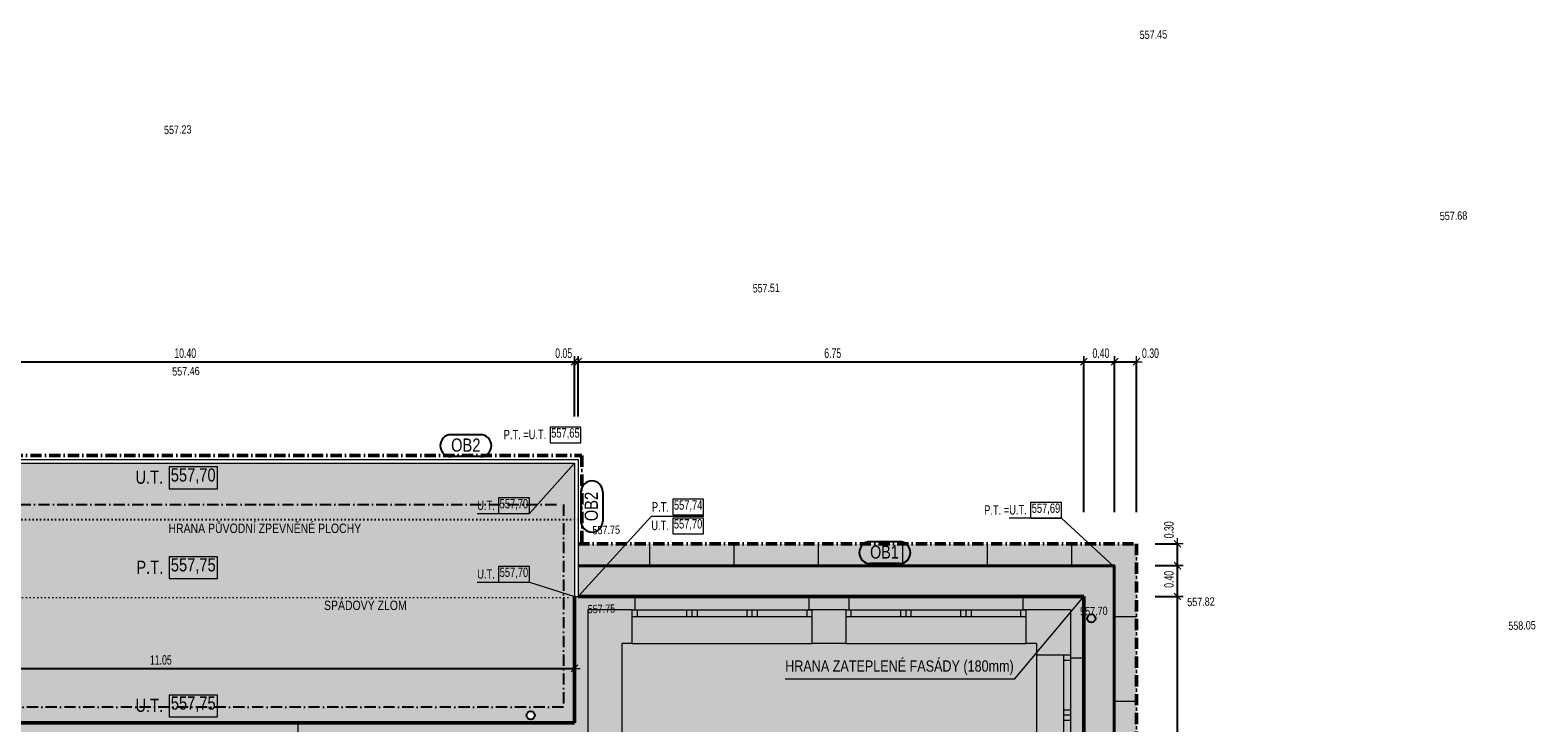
# Model space of a CAD drawing. Header units: millimetres. Extents: x -28796 to 31312, y -74786 to -35761.
# Tile 60 of 60: x 9743 to 29837, y -46977 to -37747. Entities that reach past the tile are written whole.
import ezdxf

# ---------------------------------------------------------------- set-up
doc = ezdxf.new("R2010")
doc.units = ezdxf.units.MM
doc.header["$PDMODE"] = 65
for name, pattern in [('Carkovana 2x_1', [200, 150, -50]), ('Cerchovana_1', [250, 150, -50, 0, -50]), ('JIS_08_37_1', [50, 0, -50])]:
    doc.linetypes.add(name, pattern=pattern)
for name, color, linetype, lineweight in [('XR$1$1.NP - STÁVAJÍCÍ_1', 7, 'Continuous', 25), ('XR$10$VÝŠKY TERÉNU - NÁVRH_1', 7, 'Continuous', 25), ('XR$2$OKNA + IZOLANT_1', 7, 'Continuous', 25), ('XR$3$1.NP - NÁVRH_1', 7, 'Continuous', 25), ('XR$4$ZPEVNĚNÉ PLOCHY_1', 7, 'Continuous', 25), ('XR$6$FILING - STAVBA_1', 7, 'Continuous', 25), ('XR$8$KOTY_1', 7, 'Continuous', 25), ('XR$9$VÝŠKY - ZAMĚŘENÍ_1', 7, 'Continuous', 25)]:
    doc.layers.add(name, color=color, linetype=linetype, lineweight=lineweight)
doc.styles.add('ARIAL', font='ARIAL.TTF')
doc.styles.add('ARIALNARROW', font='ARIALN.TTF')
doc.dimstyles.new('DIMSTYLE_8', dxfattribs={"dimtxt": 125, "dimasz": 150, "dimexe": 0, "dimexo": 0, "dimgap": 62.5, "dimtad": 2, "dimlfac": 0.001, "dimrnd": 0.05, "dimzin": 4, "dimdsep": 46, "dimtxsty": 'ARIALNARROW', "dimblk1": 'ALL_ML_STRICH', "dimblk2": 'ALL_ML_STRICH', "dimsah": 1, "dimcen": 0, "dimclrd": 6, "dimclre": 6, "dimclrt": 6, "dimadec": 0, "dimazin": 0, "dimtfac": 1, "dimtdec": 0, "dimtix": 1, "dimtmove": 2, "dimatfit": 3, "dimfxl": 0, "dimtzin": 0, "dimlwd": 0, "dimlwe": 18, "dimarcsym": 0})
doc.dimstyles.new('DIMSTYLE_9', dxfattribs={"dimtxt": 125, "dimasz": 150, "dimexe": 0, "dimexo": 0, "dimgap": 62.5, "dimtad": 2, "dimlfac": 0.001, "dimrnd": 0.05, "dimzin": 4, "dimdsep": 46, "dimtxsty": 'ARIALNARROW', "dimblk1": 'ALL_ML_STRICH', "dimblk2": 'ALL_ML_STRICH', "dimsah": 1, "dimcen": 0, "dimclrd": 6, "dimclre": 6, "dimclrt": 6, "dimadec": 0, "dimazin": 0, "dimtfac": 1, "dimtdec": 0, "dimtix": 1, "dimtmove": 2, "dimatfit": 3, "dimfxl": 0, "dimtvp": 1.2, "dimtzin": 0, "dimlwd": 0, "dimlwe": 18, "dimarcsym": 0})

# ---------------------------------------------------------------- blocks, each defined once
blk = doc.blocks.new('KOMPLEXNÍ OBJEKT_16')
at = {"layer": 'XR$2$OKNA + IZOLANT_1', "color": 7, "linetype": 'Continuous', "lineweight": 13}
for p, q in [((13317, -47157), (13317, -46977)), ((13277, -47157), (13317, -47157))]:
    blk.add_line(p, q, dxfattribs=at)
blk = doc.blocks.new('KOMPLEXNÍ OBJEKT_18')
at = {"layer": 'XR$2$OKNA + IZOLANT_1', "color": 7, "linetype": 'Continuous', "lineweight": 13}
for p, q in [((17807, -45472), (17807, -45292)), ((17767, -45472), (17807, -45472))]:
    blk.add_line(p, q, dxfattribs=at)
blk = doc.blocks.new('KOMPLEXNÍ OBJEKT_19')
at = {"layer": 'XR$2$OKNA + IZOLANT_1', "color": 7, "linetype": 'Continuous', "lineweight": 13}
for p, q in [((20127, -45472), (20127, -45292)), ((20167, -45472), (20127, -45472))]:
    blk.add_line(p, q, dxfattribs=at)
blk = doc.blocks.new('KOMPLEXNÍ OBJEKT_20')
at = {"layer": 'XR$2$OKNA + IZOLANT_1', "color": 7, "linetype": 'Continuous', "lineweight": 13}
for p, q in [((20657, -45472), (20657, -45292)), ((20617, -45472), (20657, -45472))]:
    blk.add_line(p, q, dxfattribs=at)
blk = doc.blocks.new('KOMPLEXNÍ OBJEKT_21')
at = {"layer": 'XR$2$OKNA + IZOLANT_1', "color": 7, "linetype": 'Continuous', "lineweight": 13}
for p, q in [((22977, -45472), (22977, -45292)), ((23017, -45472), (22977, -45472))]:
    blk.add_line(p, q, dxfattribs=at)
blk = doc.blocks.new('KOMPLEXNÍ OBJEKT_22')
at = {"layer": 'XR$2$OKNA + IZOLANT_1', "color": 7, "linetype": 'Continuous', "lineweight": 13}
for p, q in [((23607, -46072), (23607, -46112)), ((23607, -46112), (23787, -46112))]:
    blk.add_line(p, q, dxfattribs=at)
blk = doc.blocks.new('ALL_ML_STRICH')
at = {"color": 0, "linetype": 'ByBlock', "lineweight": -2}
for p, q in [((-1, 0), (0.5, 0)), ((-0.3, -0.3), (0.3, 0.3)), ((0, -0.5), (0, 0.5))]:
    blk.add_line(p, q, dxfattribs=at)
blk = doc.blocks.new('*D392')
at = {"layer": 'DEFPOINTS', "color": 6, "linetype": 'Continuous', "lineweight": 18}
for p in [(23787, -45292), (23787, -57777), (25033, -57777)]:
    blk.add_point(p, dxfattribs=at)
at = {"layer": 'XR$8$KOTY_1', "color": 6, "linetype": 'Continuous', "lineweight": -2}
for p, q in [((24738, -45292), (25033, -45292)), ((25033, -57777), (25033, -45292)), ((24738, -57777), (25033, -57777))]:
    blk.add_line(p, q, dxfattribs=at)
at = {"layer": 'XR$8$KOTY_1', "color": 6, "linetype": 'Continuous', "lineweight": 18, "xscale": 150, "yscale": 150, "zscale": 150}
for p, rotation in [((25033, -45292), 90), ((25033, -57777), 270)]:
    blk.add_blockref('ALL_ML_STRICH', p, dxfattribs=dict(at, rotation=rotation))
at = {"layer": 'XR$8$KOTY_1', "color": 6, "linetype": 'Continuous', "lineweight": 18, "insert": (24921, -51517), "char_height": 125, "width": 507.14, "attachment_point": 5, "rotation": 90, "style": 'ARIALNARROW'}
blk.add_mtext('\\W0.81;\\A1;{12.50}', dxfattribs=at)
blk = doc.blocks.new('*D393')
at = {"layer": 'DEFPOINTS', "color": 6, "linetype": 'Continuous', "lineweight": 18}
for p in [(24197, -44882), (23787, -45292), (25033, -45292)]:
    blk.add_point(p, dxfattribs=at)
at = {"layer": 'XR$8$KOTY_1', "color": 6, "linetype": 'Continuous', "lineweight": -2}
for p, q in [((24738, -44882), (25033, -44882)), ((25033, -45292), (25033, -44882)), ((24738, -45292), (25033, -45292))]:
    blk.add_line(p, q, dxfattribs=at)
at = {"layer": 'XR$8$KOTY_1', "color": 6, "linetype": 'Continuous', "lineweight": 18, "xscale": 150, "yscale": 150, "zscale": 150}
for p, rotation in [((25033, -44882), 90), ((25033, -45292), 270)]:
    blk.add_blockref('ALL_ML_STRICH', p, dxfattribs=dict(at, rotation=rotation))
at = {"layer": 'XR$8$KOTY_1', "color": 6, "linetype": 'Continuous', "lineweight": 18, "insert": (24921, -45065), "char_height": 125, "width": 405.71, "attachment_point": 5, "rotation": 90, "style": 'ARIALNARROW'}
blk.add_mtext('\\W0.81;\\A1;{0.40}', dxfattribs=at)
blk = doc.blocks.new('*D394')
at = {"layer": 'DEFPOINTS', "color": 6, "linetype": 'Continuous', "lineweight": 18}
for p in [(24487, -44592), (24197, -44882), (25033, -44882)]:
    blk.add_point(p, dxfattribs=at)
at = {"layer": 'XR$8$KOTY_1', "color": 6, "linetype": 'Continuous', "lineweight": -2}
for p, q in [((24738, -44592), (25033, -44592)), ((25033, -44882), (25033, -44592)), ((24738, -44882), (25033, -44882))]:
    blk.add_line(p, q, dxfattribs=at)
at = {"layer": 'XR$8$KOTY_1', "color": 6, "linetype": 'Continuous', "lineweight": 18, "xscale": 150, "yscale": 150, "zscale": 150}
for p, rotation in [((25033, -44592), 90), ((25033, -44882), 270)]:
    blk.add_blockref('ALL_ML_STRICH', p, dxfattribs=dict(at, rotation=rotation))
at = {"layer": 'XR$8$KOTY_1', "color": 6, "linetype": 'Continuous', "lineweight": 18, "insert": (24921, -44405), "char_height": 125, "width": 405.71, "attachment_point": 5, "rotation": 90, "style": 'ARIALNARROW'}
blk.add_mtext('\\W0.81;\\A1;{0.30}', dxfattribs=at)
blk = doc.blocks.new('*D426')
at = {"layer": 'DEFPOINTS', "color": 6, "linetype": 'Continuous', "lineweight": 18}
for p in [(5937, -46251), (5937, -46977), (16997, -46977)]:
    blk.add_point(p, dxfattribs=at)
at = {"layer": 'XR$10$VÝŠKY TERÉNU - NÁVRH_1', "color": 6, "linetype": 'Continuous', "lineweight": -2}
for p, q in [((5937, -46251), (5937, -46251)), ((5937, -46251), (16997, -46251)), ((16997, -46251), (16997, -46251))]:
    blk.add_line(p, q, dxfattribs=at)
at = {"layer": 'XR$10$VÝŠKY TERÉNU - NÁVRH_1', "color": 6, "linetype": 'Continuous', "lineweight": 18, "xscale": 150, "yscale": 150, "zscale": 150, "rotation": 180}
blk.add_blockref('ALL_ML_STRICH', (5937, -46251), dxfattribs=at)
at = {"layer": 'XR$10$VÝŠKY TERÉNU - NÁVRH_1', "color": 6, "linetype": 'Continuous', "lineweight": 18, "xscale": 150, "yscale": 150, "zscale": 150}
blk.add_blockref('ALL_ML_STRICH', (16997, -46251), dxfattribs=at)
at = {"layer": 'XR$10$VÝŠKY TERÉNU - NÁVRH_1', "color": 6, "linetype": 'Continuous', "lineweight": 18, "insert": (11485, -46139), "char_height": 125, "width": 507.14, "attachment_point": 5, "style": 'ARIALNARROW'}
blk.add_mtext('\\W0.81;\\A1;{11.05}', dxfattribs=at)
blk = doc.blocks.new('*D434')
at = {"layer": 'DEFPOINTS', "color": 6, "linetype": 'Continuous', "lineweight": 18}
for p in [(6587, -42165), (6587, -43517), (16997, -43517)]:
    blk.add_point(p, dxfattribs=at)
at = {"layer": 'XR$10$VÝŠKY TERÉNU - NÁVRH_1', "color": 6, "linetype": 'Continuous', "lineweight": -2}
for p, q in [((6587, -42830), (6587, -42165)), ((6587, -42165), (16997, -42165)), ((16997, -42895), (16997, -42165))]:
    blk.add_line(p, q, dxfattribs=at)
at = {"layer": 'XR$10$VÝŠKY TERÉNU - NÁVRH_1', "color": 6, "linetype": 'Continuous', "lineweight": 18, "xscale": 150, "yscale": 150, "zscale": 150, "rotation": 180}
blk.add_blockref('ALL_ML_STRICH', (6587, -42165), dxfattribs=at)
at = {"layer": 'XR$10$VÝŠKY TERÉNU - NÁVRH_1', "color": 6, "linetype": 'Continuous', "lineweight": 18, "xscale": 150, "yscale": 150, "zscale": 150}
blk.add_blockref('ALL_ML_STRICH', (16997, -42165), dxfattribs=at)
at = {"layer": 'XR$10$VÝŠKY TERÉNU - NÁVRH_1', "color": 6, "linetype": 'Continuous', "lineweight": 18, "insert": (11810, -42052), "char_height": 125, "width": 507.14, "attachment_point": 5, "style": 'ARIALNARROW'}
blk.add_mtext('\\W0.81;\\A1;{10.40}', dxfattribs=at)
blk = doc.blocks.new('*D435')
at = {"layer": 'DEFPOINTS', "color": 6, "linetype": 'Continuous', "lineweight": 18}
for p in [(16997, -42165), (16997, -43517), (17047, -43467)]:
    blk.add_point(p, dxfattribs=at)
at = {"layer": 'XR$10$VÝŠKY TERÉNU - NÁVRH_1', "color": 6, "linetype": 'Continuous', "lineweight": -2}
for p, q in [((16997, -42895), (16997, -42165)), ((16997, -42165), (17047, -42165)), ((17047, -42895), (17047, -42165))]:
    blk.add_line(p, q, dxfattribs=at)
at = {"layer": 'XR$10$VÝŠKY TERÉNU - NÁVRH_1', "color": 6, "linetype": 'Continuous', "lineweight": 18, "xscale": 150, "yscale": 150, "zscale": 150}
blk.add_blockref('ALL_ML_STRICH', (17047, -42165), dxfattribs=at)
at = {"layer": 'XR$10$VÝŠKY TERÉNU - NÁVRH_1', "color": 6, "linetype": 'Continuous', "lineweight": 18, "xscale": 150, "yscale": 150, "zscale": 150, "rotation": 180}
blk.add_blockref('ALL_ML_STRICH', (16997, -42165), dxfattribs=at)
at = {"layer": 'XR$10$VÝŠKY TERÉNU - NÁVRH_1', "color": 6, "linetype": 'Continuous', "lineweight": 18, "insert": (16854, -42052), "char_height": 125, "width": 405.71, "attachment_point": 5, "style": 'ARIALNARROW'}
blk.add_mtext('\\W0.81;\\A1;{0.05}', dxfattribs=at)
blk = doc.blocks.new('*D436')
at = {"layer": 'DEFPOINTS', "color": 6, "linetype": 'Continuous', "lineweight": 18}
for p in [(17047, -42165), (17047, -43467), (23787, -45292)]:
    blk.add_point(p, dxfattribs=at)
at = {"layer": 'XR$10$VÝŠKY TERÉNU - NÁVRH_1', "color": 6, "linetype": 'Continuous', "lineweight": -2}
for p, q in [((17047, -42895), (17047, -42165)), ((17047, -42165), (23787, -42165)), ((23787, -44168), (23787, -42165))]:
    blk.add_line(p, q, dxfattribs=at)
at = {"layer": 'XR$10$VÝŠKY TERÉNU - NÁVRH_1', "color": 6, "linetype": 'Continuous', "lineweight": 18, "xscale": 150, "yscale": 150, "zscale": 150, "rotation": 180}
blk.add_blockref('ALL_ML_STRICH', (17047, -42165), dxfattribs=at)
at = {"layer": 'XR$10$VÝŠKY TERÉNU - NÁVRH_1', "color": 6, "linetype": 'Continuous', "lineweight": 18, "xscale": 150, "yscale": 150, "zscale": 150}
blk.add_blockref('ALL_ML_STRICH', (23787, -42165), dxfattribs=at)
at = {"layer": 'XR$10$VÝŠKY TERÉNU - NÁVRH_1', "color": 6, "linetype": 'Continuous', "lineweight": 18, "insert": (20439, -42052), "char_height": 125, "width": 405.71, "attachment_point": 5, "style": 'ARIALNARROW'}
blk.add_mtext('\\W0.81;\\A1;{6.75}', dxfattribs=at)
blk = doc.blocks.new('*D437')
at = {"layer": 'DEFPOINTS', "color": 6, "linetype": 'Continuous', "lineweight": 18}
for p in [(23787, -42165), (24197, -44882), (23787, -45292)]:
    blk.add_point(p, dxfattribs=at)
at = {"layer": 'XR$10$VÝŠKY TERÉNU - NÁVRH_1', "color": 6, "linetype": 'Continuous', "lineweight": -2}
for p, q in [((23787, -44168), (23787, -42165)), ((23787, -42165), (24197, -42165)), ((24197, -44168), (24197, -42165))]:
    blk.add_line(p, q, dxfattribs=at)
at = {"layer": 'XR$10$VÝŠKY TERÉNU - NÁVRH_1', "color": 6, "linetype": 'Continuous', "lineweight": 18, "xscale": 150, "yscale": 150, "zscale": 150, "rotation": 180}
blk.add_blockref('ALL_ML_STRICH', (23787, -42165), dxfattribs=at)
at = {"layer": 'XR$10$VÝŠKY TERÉNU - NÁVRH_1', "color": 6, "linetype": 'Continuous', "lineweight": 18, "xscale": 150, "yscale": 150, "zscale": 150}
blk.add_blockref('ALL_ML_STRICH', (24197, -42165), dxfattribs=at)
at = {"layer": 'XR$10$VÝŠKY TERÉNU - NÁVRH_1', "color": 6, "linetype": 'Continuous', "lineweight": 18, "insert": (24014, -42052), "char_height": 125, "width": 405.71, "attachment_point": 5, "style": 'ARIALNARROW'}
blk.add_mtext('\\W0.81;\\A1;{0.40}', dxfattribs=at)
blk = doc.blocks.new('*D438')
at = {"layer": 'DEFPOINTS', "color": 6, "linetype": 'Continuous', "lineweight": 18}
for p in [(24197, -42165), (24487, -44592), (24197, -44882)]:
    blk.add_point(p, dxfattribs=at)
at = {"layer": 'XR$10$VÝŠKY TERÉNU - NÁVRH_1', "color": 6, "linetype": 'Continuous', "lineweight": -2}
for p, q in [((24197, -44168), (24197, -42165)), ((24197, -42165), (24487, -42165)), ((24487, -44168), (24487, -42165))]:
    blk.add_line(p, q, dxfattribs=at)
at = {"layer": 'XR$10$VÝŠKY TERÉNU - NÁVRH_1', "color": 6, "linetype": 'Continuous', "lineweight": 18, "xscale": 150, "yscale": 150, "zscale": 150, "rotation": 180}
blk.add_blockref('ALL_ML_STRICH', (24197, -42165), dxfattribs=at)
at = {"layer": 'XR$10$VÝŠKY TERÉNU - NÁVRH_1', "color": 6, "linetype": 'Continuous', "lineweight": 18, "xscale": 150, "yscale": 150, "zscale": 150}
blk.add_blockref('ALL_ML_STRICH', (24487, -42165), dxfattribs=at)
at = {"layer": 'XR$10$VÝŠKY TERÉNU - NÁVRH_1', "color": 6, "linetype": 'Continuous', "lineweight": 18, "insert": (24674, -42052), "char_height": 125, "width": 405.71, "attachment_point": 5, "style": 'ARIALNARROW'}
blk.add_mtext('\\W0.81;\\A1;{0.30}', dxfattribs=at)

msp = doc.modelspace()

# ---------------------------------------------------------------- hatches: boundary and pattern name
at = {"layer": 'XR$6$FILING - STAVBA_1', "linetype": 'Continuous', "lineweight": 13}
h = msp.add_hatch(color=51, dxfattribs=at)
h.paths.add_polyline_path([(6587.151, -43516.677), (6587.151, -45356.677), (5937.151, -45356.677), (5937.151, -46976.677), (16997.151, -46976.677), (16997.151, -43516.677)])
h.paths.add_polyline_path([(16427.094, -46823.056), (16437.073, -46831.014), (16448.738, -46833.676), (16453.929, -46844.456), (16464.409, -46852.813), (16464.409, -46866.217), (16469.446, -46876.677), (16464.409, -46887.136), (16464.409, -46900.54), (16453.929, -46908.898), (16448.738, -46919.677), (16437.073, -46922.34), (16427.094, -46930.298), (16414.651, -46927.458), (16402.207, -46930.298), (16392.229, -46922.34), (16380.564, -46919.677), (16375.372, -46908.898), (16364.893, -46900.54), (16364.893, -46887.136), (16359.856, -46876.677), (16364.893, -46866.217), (16364.893, -46852.813), (16375.372, -46844.456), (16380.564, -46833.676), (16392.229, -46831.014), (16402.207, -46823.056), (16414.651, -46825.896)], flags=16)
msp.add_hatch(color=254, dxfattribs=at).paths.add_polyline_path([(24197.151, -44881.677), (24197.151, -58186.677), (8567.151, -58186.677), (8567.151, -58476.677), (24487.151, -58476.677), (24487.151, -44591.677), (17047.151, -44591.677), (17047.151, -44881.677)], flags=0)
h = msp.add_hatch(dxfattribs=at)
h.set_pattern_fill('VZOR', scale=562.5, style=0, pattern_type=2)
h.set_pattern_definition([(0, (1125, 1125), (562.5, 562.5), [562.5, -562.5]), (90, (1125, 1125), (-562.5, 562.5), [562.5, -562.5])])
h.paths.add_polyline_path([(24197.151, -44881.677), (24197.151, -58186.677), (8567.151, -58186.677), (8567.151, -58476.677), (24487.151, -58476.677), (24487.151, -44591.677), (17047.151, -44591.677), (17047.151, -44881.677)], flags=0)
at = {"layer": 'XR$6$FILING - STAVBA_1', "linetype": 'Carkovana 2x_1', "lineweight": 13}
msp.add_hatch(color=51, dxfattribs=at).paths.add_polyline_path([(17047.151, -44891.677), (17047.151, -45291.677), (23787.151, -45291.677), (23787.151, -57776.677), (8567.151, -57776.677), (8567.151, -58176.677), (24187.151, -58176.677), (24187.151, -44891.677)])
at = {"layer": 'XR$6$FILING - STAVBA_1', "linetype": 'Continuous', "lineweight": 13}
msp.add_hatch(color=9, dxfattribs=at).paths.add_polyline_path([(-18117.849, -57776.677), (-1407.849, -57776.677), (-1407.849, -59846.677), (2022.151, -59846.677), (2022.151, -59666.677), (3692.151, -59666.677), (3692.151, -59846.677), (7057.151, -59846.677), (7057.151, -57776.677), (23787.151, -57776.677), (23787.151, -45291.677), (16997.151, -45291.677), (16997.151, -46976.677), (-11327.849, -46976.677), (-11327.849, -45291.677), (-18117.849, -45291.677)])

# ---------------------------------------------------------------- linework, layer by layer
at = {"layer": 'XR$1$1.NP - STÁVAJÍCÍ_1', "color": 8, "linetype": 'Continuous', "lineweight": 18}
for p, q in [((17177.151, -45471.677), (17177.151, -47156.677)), ((17767.151, -45471.677), (17177.151, -45471.677)), ((17767.151, -45921.677), (17767.151, -45471.677)), ((20167.151, -45921.677), (20167.151, -45471.677)), ((20617.151, -45471.677), (20167.151, -45471.677)), ((20617.151, -45921.677), (20617.151, -45471.677)), ((23607.151, -45471.677), (23017.151, -45471.677)), ((23017.151, -45921.677), (23017.151, -45471.677)), ((23607.151, -45471.677), (23607.151, -46071.677)), ((17627.151, -45921.677), (17627.151, -52566.677)), ((17767.151, -45921.677), (17627.151, -45921.677)), ((20617.151, -45921.677), (20167.151, -45921.677)), ((23157.151, -45921.677), (23017.151, -45921.677)), ((23157.151, -45921.677), (23157.151, -46071.677)), ((23157.151, -46071.677), (23607.151, -46071.677))]:
    msp.add_line(p, q, dxfattribs=at)
at = {"layer": 'XR$1$1.NP - STÁVAJÍCÍ_1', "color": 8, "linetype": 'Continuous', "lineweight": 13}
for p, q in [((17767.151, -45921.677), (20167.151, -45921.677)), ((20617.151, -45921.677), (23017.151, -45921.677)), ((23157.151, -46071.677), (23157.151, -48471.677))]:
    msp.add_line(p, q, dxfattribs=at)
at = {"layer": 'XR$10$VÝŠKY TERÉNU - NÁVRH_1', "color": 7, "linetype": 'Continuous', "lineweight": 13}
for p, q in [((16399.135, -44188.991), (16997.151, -43516.677)), ((15701.218, -44188.991), (16399.135, -44188.991)), ((17047.151, -45291.677), (18022.357, -44221.452)), ((18022.357, -44221.452), (18722.357, -44221.452)), ((23489.955, -44248.31), (22792.038, -44248.31)), ((23489.955, -44248.31), (24187.151, -44891.677)), ((15701.218, -45102.554), (16399.135, -45102.554)), ((16399.135, -45102.554), (16997.151, -45291.677))]:
    msp.add_line(p, q, dxfattribs=at)
at = {"layer": 'XR$10$VÝŠKY TERÉNU - NÁVRH_1', "color": 1, "linetype": 'Continuous', "lineweight": 13}
for points in [[(16672.953, -43244.327), (17084.219, -43244.327), (17084.219, -43035.993), (16672.953, -43035.993), (16672.953, -43244.327)], [(11593.968, -43857.935), (12238.834, -43857.935), (12238.834, -43566.269), (11593.968, -43566.269), (11593.968, -43857.935)], [(15986.331, -44188.991), (16397.598, -44188.991), (16397.598, -43980.658), (15986.331, -43980.658), (15986.331, -44188.991)], [(23077.152, -44248.31), (23488.418, -44248.31), (23488.418, -44039.977), (23077.152, -44039.977), (23077.152, -44248.31)], [(18307.471, -44456.797), (18718.737, -44456.797), (18718.737, -44248.463), (18307.471, -44248.463), (18307.471, -44456.797)], [(15986.331, -45102.554), (16397.598, -45102.554), (16397.598, -44894.221), (15986.331, -44894.221), (15986.331, -45102.554)], [(11593.968, -46897.429), (12238.834, -46897.429), (12238.834, -46605.762), (11593.968, -46605.762), (11593.968, -46897.429)]]:
    msp.add_lwpolyline(points, dxfattribs=at)
at = {"layer": 'XR$10$VÝŠKY TERÉNU - NÁVRH_1', "color": 5, "linetype": 'Continuous', "lineweight": 13}
for points in [[(18308.029, -44206.797), (18719.295, -44206.797), (18719.295, -43998.463), (18308.029, -43998.463), (18308.029, -44206.797)], [(11594.844, -45055.645), (12239.71, -45055.645), (12239.71, -44763.978), (11594.844, -44763.978), (11594.844, -45055.645)]]:
    msp.add_lwpolyline(points, dxfattribs=at)
at = {"layer": 'XR$2$OKNA + IZOLANT_1', "color": 7, "linetype": 'Continuous', "lineweight": 13}
for p, q in [((16997.151, -46976.677), (16997.151, -45291.677)), ((16997.151, -45291.677), (17807.151, -45291.677)), ((20127.151, -45291.677), (17807.151, -45291.677)), ((20127.151, -45291.677), (20657.151, -45291.677)), ((22977.151, -45291.677), (20657.151, -45291.677)), ((22977.151, -45291.677), (23787.151, -45291.677)), ((23787.151, -45291.677), (23787.151, -46111.677)), ((23787.151, -48431.677), (23787.151, -46111.677)), ((11737.151, -46976.677), (9417.151, -46976.677)), ((11737.151, -46976.677), (13317.151, -46976.677)), ((15637.151, -46976.677), (13317.151, -46976.677)), ((15637.151, -46976.677), (16997.151, -46976.677))]:
    msp.add_line(p, q, dxfattribs=at)
at = {"layer": 'XR$2$OKNA + IZOLANT_1', "color": 132, "linetype": 'Continuous', "lineweight": 13}
for p, q in [((17767.151, -45471.677), (20167.151, -45471.677)), ((17767.151, -45561.677), (20167.151, -45561.677)), ((17837.151, -45561.677), (17837.151, -45471.677)), ((18497.151, -45561.677), (18497.151, -45471.677)), ((18567.151, -45561.677), (18567.151, -45471.677)), ((18637.151, -45561.677), (18637.151, -45471.677)), ((19297.151, -45561.677), (19297.151, -45471.677)), ((19367.151, -45561.677), (19367.151, -45471.677)), ((19437.151, -45561.677), (19437.151, -45471.677)), ((20097.151, -45561.677), (20097.151, -45471.677)), ((20617.151, -45471.677), (23017.151, -45471.677)), ((20617.151, -45561.677), (23017.151, -45561.677)), ((20687.151, -45561.677), (20687.151, -45471.677)), ((21347.151, -45561.677), (21347.151, -45471.677)), ((21417.151, -45561.677), (21417.151, -45471.677)), ((21487.151, -45561.677), (21487.151, -45471.677)), ((22147.151, -45561.677), (22147.151, -45471.677)), ((22217.151, -45561.677), (22217.151, -45471.677)), ((22287.151, -45561.677), (22287.151, -45471.677)), ((22947.151, -45561.677), (22947.151, -45471.677)), ((23517.151, -46071.677), (23517.151, -48471.677)), ((23517.151, -46141.677), (23607.151, -46141.677)), ((23607.151, -46071.677), (23607.151, -48471.677)), ((23517.151, -46801.677), (23607.151, -46801.677)), ((23517.151, -46871.677), (23607.151, -46871.677)), ((23517.151, -46941.677), (23607.151, -46941.677))]:
    msp.add_line(p, q, dxfattribs=at)
at = {"layer": 'XR$3$1.NP - NÁVRH_1', "color": 7, "linetype": 'Continuous', "lineweight": 25}
for centre in [(23887.151, -45585.082), (16414.446, -46876.677), (16414.856, -46876.677)]:
    msp.add_circle(centre, 55, dxfattribs=at)
at = {"layer": 'XR$4$ZPEVNĚNÉ PLOCHY_1', "color": 204, "linetype": 'Cerchovana_1', "lineweight": 50}
for p, q in [((-7.849, -43416.677), (17097.151, -43416.677)), ((17097.151, -43416.677), (17097.151, -44591.677)), ((17047.151, -44591.677), (24487.151, -44591.677)), ((24487.151, -44591.677), (24487.151, -58476.677))]:
    msp.add_line(p, q, dxfattribs=at)
at = {"layer": 'XR$4$ZPEVNĚNÉ PLOCHY_1', "color": 7, "linetype": 'Continuous', "lineweight": 13}
for p, q in [((5637.151, -43466.677), (17047.151, -43466.677)), ((6587.151, -43516.677), (16997.151, -43516.677)), ((16997.151, -43516.677), (16997.151, -45291.677)), ((17047.151, -43466.677), (17047.151, -45291.677)), ((16997.151, -45291.677), (17047.151, -45291.677))]:
    msp.add_line(p, q, dxfattribs=at)
at = {"layer": 'XR$4$ZPEVNĚNÉ PLOCHY_1', "color": 5, "linetype": 'Cerchovana_1', "lineweight": 25}
for p, q in [((6852.151, -44066.677), (16852.151, -44066.677)), ((16852.151, -44066.677), (16852.151, -46766.677)), ((16852.151, -46766.677), (6852.151, -46766.677))]:
    msp.add_line(p, q, dxfattribs=at)
at = {"layer": 'XR$4$ZPEVNĚNÉ PLOCHY_1', "color": 7, "linetype": 'JIS_08_37_1', "lineweight": 25}
msp.add_line((17047.151, -44268.663), (5704.537, -44268.663), dxfattribs=at)
at = {"layer": 'XR$4$ZPEVNĚNÉ PLOCHY_1', "color": 7, "linetype": 'Continuous', "lineweight": 25}
for p, q in [((24197.151, -44881.677), (17047.151, -44881.677)), ((24187.151, -44891.677), (17047.151, -44891.677)), ((24187.151, -58176.677), (24187.151, -44891.677)), ((24197.151, -58186.677), (24197.151, -44881.677))]:
    msp.add_line(p, q, dxfattribs=at)
at = {"layer": 'XR$4$ZPEVNĚNÉ PLOCHY_1', "color": 7, "linetype": 'JIS_08_37_1', "lineweight": 13}
msp.add_line((6587.151, -45306.677), (16997.151, -45306.677), dxfattribs=at)
at = {"layer": 'XR$4$ZPEVNĚNÉ PLOCHY_1', "color": 7, "linetype": 'Continuous', "lineweight": 50}
for p, q in [((16997.151, -45291.677), (16997.151, -46976.677)), ((23787.151, -45291.677), (17047.151, -45291.677)), ((23787.151, -57776.677), (23787.151, -45291.677)), ((16997.151, -46976.677), (5937.151, -46976.677))]:
    msp.add_line(p, q, dxfattribs=at)
at = {"layer": 'XR$8$KOTY_1', "color": 7, "linetype": 'Continuous', "lineweight": 25}
for p, q in [((15744.992, -43138.114), (15353.641, -43138.114)), ((15744.992, -43429.781), (15353.641, -43429.781)), ((17084.047, -43898.836), (17084.047, -44290.186)), ((17375.714, -43898.836), (17375.714, -44290.186)), ((21329.24, -44563.114), (20937.889, -44563.114)), ((21329.24, -44854.781), (20937.889, -44854.781))]:
    msp.add_line(p, q, dxfattribs=at)
at = {"layer": 'XR$8$KOTY_1', "color": 6, "linetype": 'Continuous', "lineweight": 13}
for q in [(23787.151, -45291.677), (19806.18, -46394.95)]:
    msp.add_line((22860.18, -46394.95), q, dxfattribs=at)
at = {"layer": 'XR$8$KOTY_1', "color": 7, "linetype": 'Continuous', "lineweight": 25}
for centre, start, end in [((15353.641, -43283.948), 90, 270), ((15744.992, -43283.948), 270, 90), ((17229.88, -43898.836), 0, 180), ((17229.88, -44290.186), 180, 0), ((20937.889, -44708.947), 90, 270), ((21329.24, -44708.947), 270, 90)]:
    msp.add_arc(centre, 145.833, start, end, dxfattribs=at)

# ---------------------------------------------------------------- block references
at = {"layer": 'XR$2$OKNA + IZOLANT_1', "color": 7, "linetype": 'Continuous', "lineweight": 13}
for name in ['KOMPLEXNÍ OBJEKT_18', 'KOMPLEXNÍ OBJEKT_19', 'KOMPLEXNÍ OBJEKT_20', 'KOMPLEXNÍ OBJEKT_21', 'KOMPLEXNÍ OBJEKT_22', 'KOMPLEXNÍ OBJEKT_16']:
    msp.add_blockref(name, (0, 0), dxfattribs=at)

# ---------------------------------------------------------------- texts
at = {"layer": 'XR$10$VÝŠKY TERÉNU - NÁVRH_1', "color": 5, "linetype": 'Continuous', "lineweight": 25, "char_height": 125, "width": 413.34042, "attachment_point": 9, "style": 'ARIAL'}
for insert in [(16387.839, -43198.493), (22792.038, -44202.477)]:
    msp.add_mtext('\\W0.71;P.T. = ', dxfattribs=dict(at, insert=insert))
at = {"layer": 'XR$10$VÝŠKY TERÉNU - NÁVRH_1', "color": 1, "linetype": 'Continuous', "lineweight": 13, "attachment_point": 7, "style": 'ARIAL'}
for s, insert, char_height, width in [('\\W0.71;U.T. ', (16387.839, -43198.493), 125, 314.68615), ('\\W0.71;557,65', (16687.833, -43198.493), 125, 425.89102), ('\\W0.80;U.T. ', (11146.911, -43793.769), 175, 493.42796), ('\\W0.80;557,70', (11617.302, -43793.769), 175, 667.79711), ('\\W0.71;U.T. ', (15701.218, -44143.158), 125, 314.68629), ('\\W0.71;557,70', (16001.212, -44143.158), 125, 425.89109), ('\\W0.71;U.T. ', (22792.038, -44202.477), 125, 314.68622), ('\\W0.71;557,69', (23092.033, -44202.477), 125, 425.89102), ('\\W0.71;U.T. ', (18022.357, -44410.963), 125, 314.68629), ('\\W0.71;557,70', (18322.352, -44410.963), 125, 425.89102), ('\\W0.71;U.T. ', (15701.218, -45056.721), 125, 314.68629), ('\\W0.71;557,70', (16001.212, -45056.721), 125, 425.89109), ('\\W0.80;U.T. ', (11146.911, -46833.262), 175, 493.42796), ('\\W0.80;557,75', (11617.302, -46833.262), 175, 667.79711)]:
    msp.add_mtext(s, dxfattribs=dict(at, insert=insert, char_height=char_height, width=width))
at = {"layer": 'XR$10$VÝŠKY TERÉNU - NÁVRH_1', "color": 5, "linetype": 'Continuous', "lineweight": 13, "attachment_point": 7, "style": 'ARIAL'}
for s, insert, char_height, width in [('\\W0.71;P.T. ', (18029.798, -44160.963), 125, 307.80806), ('\\W0.71;557,74', (18322.91, -44160.963), 125, 425.89109), ('\\W0.80;P.T. ', (11158.577, -44991.478), 175, 482.64302), ('\\W0.80;557,75', (11618.177, -44991.478), 175, 667.79718)]:
    msp.add_mtext(s, dxfattribs=dict(at, insert=insert, char_height=char_height, width=width))
at = {"layer": 'XR$8$KOTY_1', "color": 7, "linetype": 'Continuous', "lineweight": 25, "style": 'ARIAL'}
for s, insert, char_height, width, attachment_point in [('\\W0.80;OB2', (15353.641, -43365.614), 175, 461.09649, 7), ('\\W0.80;HRANA PŮVODNÍ ZPEVNĚNÉ PLOCHY', (12870.936, -44385.374), 125, 2626.81783, 5), ('\\W0.78;OB1', (20937.889, -44790.614), 175, 459.23652, 7), ('\\W0.80;SPÁDOVÝ ZLOM', (14210.942, -45412.181), 125, 1153.34844, 5)]:
    msp.add_mtext(s, dxfattribs=dict(at, insert=insert, char_height=char_height, width=width, attachment_point=attachment_point))
at = {"layer": 'XR$8$KOTY_1', "color": 7, "linetype": 'Continuous', "lineweight": 25, "insert": (17311.547, -44290.186), "char_height": 175, "width": 461.09657, "attachment_point": 7, "rotation": 90.0000025, "style": 'ARIAL'}
msp.add_mtext('\\W0.80;OB2', dxfattribs=at)
at = {"layer": 'XR$8$KOTY_1', "color": 6, "linetype": 'Continuous', "lineweight": 25, "insert": (19806.18, -46339.95), "char_height": 150, "width": 3113.98598, "attachment_point": 7, "style": 'ARIAL'}
msp.add_mtext('\\W0.80;HRANA ZATEPLENÉ FASÁDY (180mm)', dxfattribs=at)
at = {"layer": 'XR$9$VÝŠKY - ZAMĚŘENÍ_1', "color": 3, "linetype": 'Continuous', "lineweight": 25, "char_height": 110, "attachment_point": 5, "rotation": 1.3937829, "style": 'ARIALNARROW'}
for s, insert, width in [('\\W0.95;557.45', (24712.958, -37807.444), 418.77193), ('\\W0.95;557.23', (11709.921, -39074.1), 418.77193), ('\\W0.95;557.68', (28712.845, -40220.866), 418.77193), ('\\W0.93;557.51', (19553.56, -41183.938), 417.86879), ('\\W0.95;557.46', (11819.231, -42292.284), 418.77193), ('\\W0.95;557.75', (17421.32, -44406.756), 418.77193), ('\\W0.95;557.75', (17356.887, -45458.634), 418.77193), ('\\W0.95;557.82', (25346.955, -45364.258), 418.77193), ('\\W0.95;557.70', (23919.567, -45489.015), 418.77193), ('\\W0.95;558.05', (29625.908, -45680.272), 418.77193)]:
    msp.add_mtext(s, dxfattribs=dict(at, insert=insert, width=width))

# ---------------------------------------------------------------- dimensions: what is measured, and where the dimension line sits
at = {"layer": 'XR$10$VÝŠKY TERÉNU - NÁVRH_1', "color": 6, "linetype": 'Continuous', "lineweight": 18}
for base, p1, p2, dimstyle, picture, middle in [((16997.151, -42164.745), (6587.151, -42829.872), (16997.151, -42894.965), 'DIMSTYLE_8', '*D434', (11809.651, -42052.245)), ((17047.151, -42164.745), (16997.151, -42894.965), (17047.151, -42895.277), 'DIMSTYLE_9', '*D435', (16854.151, -42052.245)), ((23787.151, -42164.745), (17047.151, -42895.277), (23787.151, -44167.642), 'DIMSTYLE_8', '*D436', (20439.151, -42052.245)), ((24197.151, -42164.745), (23787.151, -44167.642), (24197.151, -44167.642), 'DIMSTYLE_8', '*D437', (24014.151, -42052.245)), ((24487.151, -42164.745), (24197.151, -44167.642), (24487.151, -44167.642), 'DIMSTYLE_9', '*D438', (24674.151, -42052.245)), ((16997.151, -46251.402), (5937.151, -46251.402), (16997.151, -46251.402), 'DIMSTYLE_8', '*D426', (11484.651, -46138.902))]:
    dim = msp.add_linear_dim(base=base, p1=p1, p2=p2, dimstyle=dimstyle, override={"dimpost": '<>', "dimclrd": 6, "dimclre": 6, "dimclrt": 6, "dimlwd": 0, "dimlwe": 18}, dxfattribs=at)
    dim.commit()
    dim.dimension.update_dxf_attribs({"geometry": picture, "text_midpoint": middle, "dimtype": 160})
at = {"layer": 'XR$8$KOTY_1', "color": 6, "linetype": 'Continuous', "lineweight": 18}
for base, p1, p2, dimstyle, picture, middle in [((25033.46, -44591.677), (24738.216, -44881.677), (24738.216, -44591.677), 'DIMSTYLE_9', '*D394', (24920.96, -44404.677)), ((25033.46, -44881.677), (24738.216, -45291.677), (24738.216, -44881.677), 'DIMSTYLE_8', '*D393', (24920.96, -45064.677)), ((25033.459842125, -45291.676696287), (24738.216242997, -57776.676696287), (24738.216242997, -45291.676696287), 'DIMSTYLE_8', '*D392', (24920.959842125, -51516.676696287))]:
    dim = msp.add_linear_dim(base=base, p1=p1, p2=p2, angle=90, dimstyle=dimstyle, override={"dimpost": '<>', "dimclrd": 6, "dimclre": 6, "dimclrt": 6, "dimlwd": 0, "dimlwe": 18}, dxfattribs=at)
    dim.commit()
    dim.dimension.update_dxf_attribs({"geometry": picture, "text_midpoint": middle, "dimtype": 160})

doc.saveas('drawing.dxf')
